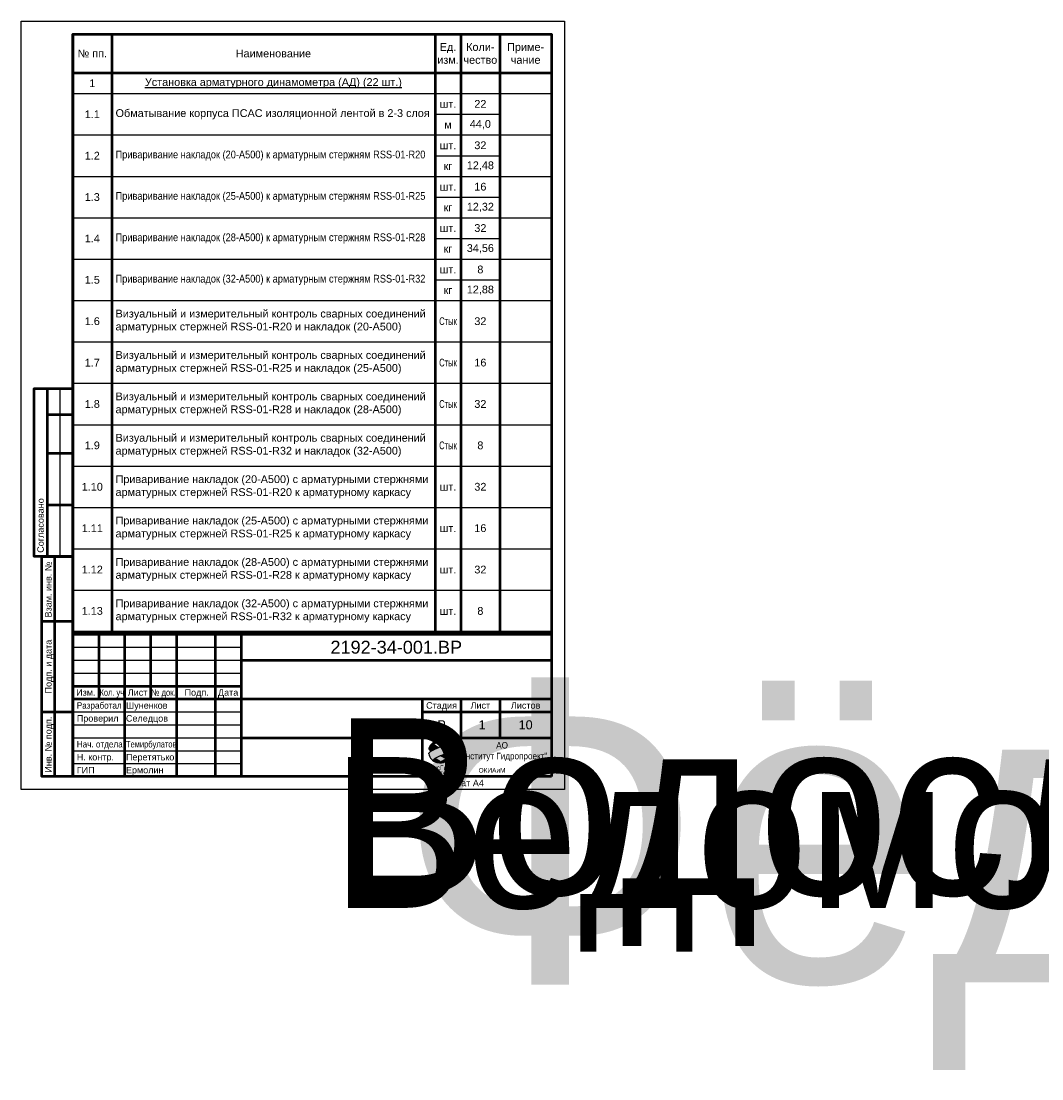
# Paper-space layout '1' of a CAD drawing. Header units: millimetres. Extents: x 45 to 4545, y -117 to 292.
# Tile 1 of 5: x 45 to 439, y -117 to 292. Entities that reach past the tile are written whole.
import ezdxf
from ezdxf.enums import TextEntityAlignment as Align

# ---------------------------------------------------------------- set-up
doc = ezdxf.new("R2018")
doc.units = ezdxf.units.MM
doc.layers.add('ГТО-2 Рамка и штамп', color=7, linetype='Continuous', lineweight=25)
doc.layers.add('ОКИАиМ_Рамка и штамп', color=7, linetype='Continuous', lineweight=25)
doc.styles.get("Standard").update_dxf_attribs({"font": 'arial.ttf'})
doc.styles.add('ГТО-2', font='arial.ttf')
doc.styles.add('ОКИАиМ', font='arial.ttf')
doc.styles.add('ОКИАиМ_Текст 5.0', font='arial.ttf', dxfattribs={"height": 5})

# ---------------------------------------------------------------- blocks, each defined once
blk = doc.blocks.new('*U1')
h = blk.add_hatch(color=0)
h.dxf.hatch_style = 1
h.set_gradient(color1=(91, 91, 91), color2=(132, 132, 132), rotation=255, centered=1, tint=0.77, name='SPHERICAL')
edge = h.paths.add_edge_path()
edge.add_spline(control_points=[(-44.68, 14.52), (-44.52, 14.63), (-44.28, 14.83), (-43.96, 15.1), (-43.86, 15.42), (-43.87, 15.63), (-43.87, 15.73)], knot_values=[0, 0, 0, 0, 0.238764, 0.362531, 0.500786, 0.618831, 0.618831, 0.618831, 0.618831], degree=3, periodic=0)
edge.add_arc((-48.14, 14.64), 4.4, 14.376, 58.6421)
edge.add_spline(control_points=[(-45.85, 18.4), (-45.83, 18.38), (-45.76, 18.32), (-45.67, 18.21), (-45.64, 18.05), (-45.67, 17.87), (-45.85, 17.68), (-46.05, 17.47), (-46.22, 17.35), (-46.3, 17.3)], knot_values=[2.888825, 2.888825, 2.888825, 2.888825, 2.919757, 2.999502, 3.045428, 3.111915, 3.214971, 3.340727, 3.463076, 3.463076, 3.463076, 3.463076], degree=3, periodic=0)
edge.add_spline(control_points=[(-46.3, 17.3), (-46.32, 17.29), (-46.6, 17.11), (-47.29, 16.78), (-48.33, 16.33), (-49.57, 15.83), (-50.67, 15.34), (-51.61, 14.83), (-52.13, 14.41), (-52.43, 14.07), (-52.45, 13.86), (-52.46, 13.8)], knot_values=[0, 0, 0, 0, 0.019822, 0.394594, 0.923578, 1.369298, 2.0067, 2.372421, 2.638248, 2.812217, 2.888825, 2.888825, 2.888825, 2.888825], degree=3, periodic=0)
edge.add_arc((-48.14, 14.64), 4.4, 190.9308, 238.4431)
edge.add_spline(control_points=[(-50.44, 10.88), (-50.48, 10.92), (-50.55, 10.99), (-50.63, 11.13), (-50.68, 11.27), (-50.63, 11.43), (-50.51, 11.6), (-50.3, 11.8), (-50.11, 11.94), (-50.01, 12.01)], knot_values=[2.980632, 2.980632, 2.980632, 2.980632, 3.041002, 3.099751, 3.166551, 3.219207, 3.286403, 3.413875, 3.565701, 3.565701, 3.565701, 3.565701], degree=3, periodic=0)
edge.add_spline(control_points=[(-50.01, 12.01), (-49.97, 12.04), (-49.74, 12.19), (-49.18, 12.5), (-48.46, 12.79), (-47.94, 12.99), (-47.77, 13.06)], knot_values=[1.990071, 1.990071, 1.990071, 1.990071, 2.049092, 2.317931, 2.757996, 2.980632, 2.980632, 2.980632, 2.980632], degree=3, periodic=0)
edge.add_spline(control_points=[(-47.77, 13.06), (-47.6, 13.13), (-46.95, 13.39), (-46.05, 13.8), (-45.17, 14.18), (-44.8, 14.42), (-44.68, 14.52)], knot_values=[0.618831, 0.618831, 0.618831, 0.618831, 0.839807, 1.462501, 1.80305, 1.990071, 1.990071, 1.990071, 1.990071], degree=3, periodic=0)
h = blk.add_hatch(color=253)
h.dxf.hatch_style = 1
edge = h.paths.add_edge_path()
edge.add_spline(control_points=[(-51.61, 14.8), (-51.37, 14.96), (-50.65, 15.35), (-49.62, 15.81), (-48.82, 16.13), (-48.53, 16.26)], knot_values=[0.542728, 0.542728, 0.542728, 0.542728, 0.882125, 1.519526, 1.907195, 1.907195, 1.907195, 1.907195], degree=3, periodic=0)
edge.add_spline(control_points=[(-48.53, 16.26), (-48.7, 16.33), (-49.14, 16.53), (-49.73, 16.9), (-50.23, 17.27), (-50.36, 17.53), (-50.39, 17.6)], knot_values=[0, 0, 0, 0, 0.221999, 0.585775, 0.841629, 0.936213, 0.936213, 0.936213, 0.936213], degree=3, periodic=0)
edge.add_spline(control_points=[(-50.39, 17.6), (-50.59, 17.5), (-51.08, 17.24), (-51.7, 16.85), (-52.07, 16.49), (-52.19, 16.36)], knot_values=[1.140506, 1.140506, 1.140506, 1.140506, 1.405798, 1.807913, 2.021517, 2.021517, 2.021517, 2.021517], degree=3, periodic=0)
edge.add_arc((-48.14, 14.64), 4.4, 156.9887, 164.0048)
edge.add_spline(control_points=[(-52.37, 15.85), (-52.37, 15.78), (-52.36, 15.6), (-52.18, 15.3), (-51.93, 15.02), (-51.7, 14.87), (-51.61, 14.8)], knot_values=[0, 0, 0, 0, 0.082837, 0.212878, 0.404624, 0.539297, 0.539297, 0.539297, 0.539297], degree=3, periodic=0)
h = blk.add_hatch(color=0)
h.dxf.hatch_style = 1
h.set_gradient(color1=(91, 91, 91), color2=(132, 132, 132), rotation=255, centered=1, tint=0.77, name='SPHERICAL')
edge = h.paths.add_edge_path()
edge.add_spline(control_points=[(-52.19, 16.36), (-52.07, 16.49), (-51.7, 16.85), (-50.93, 17.33), (-50.03, 17.79), (-49.23, 18.21), (-48.58, 18.5), (-48.22, 18.73), (-47.95, 18.89), (-47.93, 19), (-48.08, 19.04)], knot_values=[0, 0, 0, 0, 0.213604, 0.61572, 1.079906, 1.43897, 1.70231, 1.91437, 1.994316, 2.021517, 2.021517, 2.021517, 2.021517], degree=3, periodic=0)
edge.add_arc((-48.14, 14.64), 4.4, 89.1904, 156.9887)
h = blk.add_hatch(color=253)
h.dxf.hatch_style = 1
edge = h.paths.add_edge_path()
edge.add_spline(control_points=[(-46.3, 17.3), (-46.22, 17.35), (-46.05, 17.47), (-45.85, 17.68), (-45.67, 17.87), (-45.64, 18.05), (-45.67, 18.21), (-45.76, 18.32), (-45.83, 18.38), (-45.85, 18.4)], knot_values=[2.888825, 2.888825, 2.888825, 2.888825, 3.011174, 3.136929, 3.239985, 3.306472, 3.352399, 3.432144, 3.463076, 3.463076, 3.463076, 3.463076], degree=3, periodic=0)
edge.add_arc((-48.14, 14.64), 4.4, 58.6421, 89.1904)
edge.add_spline(control_points=[(-48.08, 19.04), (-47.93, 19), (-47.95, 18.89), (-48.12, 18.79), (-48.25, 18.71), (-48.32, 18.66)], knot_values=[0, 0, 0, 0, 0.027201, 0.107147, 0.2075, 0.2075, 0.2075, 0.2075], degree=3, periodic=0)
edge.add_spline(control_points=[(-48.32, 18.66), (-48.31, 18.62), (-48.28, 18.48), (-48.04, 18.31), (-47.73, 18.02), (-47.28, 17.81), (-46.8, 17.54), (-46.49, 17.39), (-46.3, 17.3)], knot_values=[0, 0, 0, 0, 0.056343, 0.162956, 0.331578, 0.576667, 0.750945, 0.99391, 0.99391, 0.99391, 0.99391], degree=3, periodic=0)
h = blk.add_hatch(color=0)
h.dxf.hatch_style = 1
h.set_gradient(color1=(91, 91, 91), color2=(132, 132, 132), rotation=255, centered=1, tint=0.77, name='SPHERICAL')
edge = h.paths.add_edge_path()
edge.add_spline(control_points=[(-43.95, 13.27), (-44.01, 13.12), (-44.28, 12.79), (-44.86, 12.29), (-45.73, 11.78), (-46.66, 11.35), (-47.49, 10.92), (-48.02, 10.66), (-48.35, 10.45), (-48.37, 10.29), (-48.32, 10.24), (-48.2, 10.23)], knot_values=[0, 0, 0, 0, 0.198981, 0.495509, 0.918849, 1.400505, 1.730922, 2.035478, 2.130149, 2.170885, 2.199802, 2.199802, 2.199802, 2.199802], degree=3, periodic=0)
edge.add_arc((-48.14, 14.64), 4.4, 269.1754, 341.9753)
h = blk.add_hatch(color=253)
h.dxf.hatch_style = 1
edge = h.paths.add_edge_path()
edge.add_spline(control_points=[(-45.9, 11.71), (-45.83, 11.75), (-45.45, 11.95), (-44.86, 12.29), (-44.28, 12.79), (-44.01, 13.12), (-43.95, 13.27)], knot_values=[1.187105, 1.187105, 1.187105, 1.187105, 1.280953, 1.704294, 2.000821, 2.199802, 2.199802, 2.199802, 2.199802], degree=3, periodic=0)
edge.add_spline(control_points=[(-43.95, 13.27), (-43.95, 13.27), (-43.92, 13.36), (-43.9, 13.56), (-44.02, 13.98), (-44.35, 14.28), (-44.6, 14.46), (-44.68, 14.52)], knot_values=[2.199802, 2.199802, 2.199802, 2.199802, 2.2552, 2.310599, 2.437942, 2.705267, 2.816541, 2.816541, 2.816541, 2.816541], degree=3, periodic=0)
edge.add_spline(control_points=[(-44.68, 14.52), (-44.8, 14.42), (-45.17, 14.18), (-46.05, 13.8), (-46.95, 13.39), (-47.6, 13.13), (-47.77, 13.06)], knot_values=[0.618831, 0.618831, 0.618831, 0.618831, 0.805852, 1.146401, 1.769095, 1.990071, 1.990071, 1.990071, 1.990071], degree=3, periodic=0)
edge.add_spline(control_points=[(-47.77, 13.06), (-47.57, 12.96), (-47.12, 12.76), (-46.56, 12.4), (-46.13, 12.07), (-45.96, 11.84), (-45.91, 11.73), (-45.9, 11.71)], knot_values=[0, 0, 0, 0, 0.268159, 0.592857, 0.794157, 0.917198, 0.936721, 0.936721, 0.936721, 0.936721], degree=3, periodic=0)
h = blk.add_hatch(color=253)
h.dxf.hatch_style = 1
edge = h.paths.add_edge_path()
edge.add_spline(control_points=[(-47.99, 10.67), (-48.03, 10.74), (-48.16, 10.97), (-48.63, 11.31), (-49.16, 11.6), (-49.66, 11.85), (-49.9, 11.96), (-50.01, 12.01)], knot_values=[0, 0, 0, 0, 0.100326, 0.309797, 0.675466, 0.836764, 0.984411, 0.984411, 0.984411, 0.984411], degree=3, periodic=0)
edge.add_spline(control_points=[(-50.01, 12.01), (-50.11, 11.94), (-50.3, 11.8), (-50.51, 11.6), (-50.63, 11.43), (-50.68, 11.27), (-50.63, 11.13), (-50.55, 10.99), (-50.48, 10.92), (-50.44, 10.88)], knot_values=[2.980632, 2.980632, 2.980632, 2.980632, 3.132458, 3.259931, 3.327126, 3.379782, 3.446582, 3.505331, 3.565701, 3.565701, 3.565701, 3.565701], degree=3, periodic=0)
edge.add_arc((-48.14, 14.64), 4.4, 238.4431, 252.8767)
edge.add_spline(control_points=[(-49.44, 10.43), (-49.2, 10.37), (-48.85, 10.29), (-48.49, 10.32), (-48.36, 10.33)], knot_values=[0.000135, 0.000135, 0.000135, 0.000135, 0.282831, 0.434908, 0.434908, 0.434908, 0.434908], degree=3, periodic=0)
edge.add_spline(control_points=[(-48.36, 10.33), (-48.36, 10.35), (-48.34, 10.46), (-48.19, 10.55), (-48.05, 10.63), (-47.99, 10.67)], knot_values=[0.048544, 0.048544, 0.048544, 0.048544, 0.069653, 0.164325, 0.249979, 0.249979, 0.249979, 0.249979], degree=3, periodic=0)
at = {"color": 0}
for start, end in [(14.376, 164.0048), (190.9308, 252.8767), (269.1754, 342.0918)]:
    blk.add_arc((-48.14, 14.64), 4.4, start, end, dxfattribs=at)
for points, knots in [([(-52.46, 13.8), (-52.45, 13.86), (-52.43, 14.07), (-52.13, 14.41), (-51.61, 14.83), (-50.67, 15.34), (-49.57, 15.83), (-48.33, 16.33), (-47.29, 16.78), (-46.51, 17.16), (-46.06, 17.46), (-45.85, 17.68), (-45.67, 17.87), (-45.64, 18.05), (-45.67, 18.21), (-45.76, 18.32), (-45.83, 18.38), (-45.85, 18.4)], [0, 0, 0, 0, 0.076608, 0.250577, 0.516404, 0.882125, 1.519526, 1.965246, 2.49423, 2.869003, 3.011174, 3.136929, 3.239985, 3.306472, 3.352399, 3.432144, 3.463076, 3.463076, 3.463076, 3.463076]), ([(-48.08, 19.04), (-47.93, 19), (-47.95, 18.89), (-48.22, 18.73), (-48.58, 18.5), (-49.23, 18.21), (-50.03, 17.79), (-50.93, 17.33), (-51.7, 16.85), (-52.07, 16.49), (-52.19, 16.36)], [0, 0, 0, 0, 0.027201, 0.107147, 0.319207, 0.582547, 0.941612, 1.405798, 1.807913, 2.021517, 2.021517, 2.021517, 2.021517]), ([(-48.32, 18.66), (-48.31, 18.62), (-48.28, 18.48), (-48.04, 18.31), (-47.73, 18.02), (-47.28, 17.81), (-46.8, 17.54), (-46.49, 17.39), (-46.3, 17.3)], [0, 0, 0, 0, 0.0563434, 0.1629565, 0.3315784, 0.5766671, 0.7509446, 0.9939098, 0.9939098, 0.9939098, 0.9939098]), ([(-43.87, 15.73), (-43.87, 15.63), (-43.86, 15.42), (-43.96, 15.1), (-44.4, 14.72), (-44.98, 14.26), (-46.05, 13.8), (-47.12, 13.31), (-48.29, 12.86), (-49.18, 12.5), (-49.85, 12.13), (-50.26, 11.83), (-50.51, 11.6), (-50.63, 11.43), (-50.68, 11.27), (-50.63, 11.13), (-50.55, 10.99), (-50.48, 10.92), (-50.44, 10.88)], [0, 0, 0, 0, 0.118045, 0.2563, 0.380068, 0.805852, 1.146401, 1.769095, 2.212707, 2.652772, 2.921611, 3.132458, 3.259931, 3.327126, 3.379782, 3.446582, 3.505331, 3.565701, 3.565701, 3.565701, 3.565701]), ([(-48.2, 10.23), (-48.32, 10.24), (-48.37, 10.29), (-48.35, 10.45), (-48.02, 10.66), (-47.49, 10.92), (-46.66, 11.35), (-45.73, 11.78), (-44.86, 12.29), (-44.28, 12.79), (-43.94, 13.19), (-43.9, 13.56), (-44.02, 13.98), (-44.35, 14.28), (-44.6, 14.46), (-44.68, 14.52)], [0, 0, 0, 0, 0.028917, 0.069653, 0.164325, 0.46888, 0.799298, 1.280953, 1.704294, 2.000821, 2.199802, 2.310599, 2.437942, 2.705267, 2.816541, 2.816541, 2.816541, 2.816541]), ([(-47.77, 13.06), (-47.57, 12.96), (-47.12, 12.76), (-46.56, 12.4), (-46.13, 12.07), (-45.96, 11.84), (-45.91, 11.73), (-45.9, 11.71)], [0, 0, 0, 0, 0.2681589, 0.5928571, 0.7941568, 0.9171976, 0.9367206, 0.9367206, 0.9367206, 0.9367206])]:
    blk.add_open_spline(points, degree=3, knots=knots, dxfattribs=at)
for points in [[(-50.39, 17.6), (-50.28, 17.4), (-49.81, 16.96), (-49.03, 16.49), (-48.53, 16.26)], [(-52.37, 15.85), (-52.35, 15.64), (-52.21, 15.35), (-51.88, 15), (-51.61, 14.8)], [(-50.01, 12.01), (-49.67, 11.86), (-49.31, 11.68), (-48.52, 11.22), (-48.12, 10.88), (-47.99, 10.66)], [(-48.36, 10.33), (-48.74, 10.32), (-49.44, 10.43)]]:
    blk.add_spline(points, degree=3, dxfattribs=at)
at = {"layer": 'ОКИАиМ_Рамка и штамп', "lineweight": 50}
for p, q in [((-200, 155), (-200, 90)), ((-200, 145), (-190, 145)), ((-200, 130), (-190, 130)), ((-200, 110), (-190, 110)), ((-197, 5), (-197, 90)), ((-202, 65), (-190, 65)), ((-180, 60), (-180, 35)), ((-170, 60), (-170, 5)), ((-160, 60), (-160, 35)), ((-150, 60), (-150, 5)), ((-135, 60), (-135, 5)), ((-125, 60), (-125, 5)), ((-125, 50), (-5, 50)), ((-190, 40), (-125, 40)), ((-190, 35), (-5, 35)), ((-55, 35), (-55, 5)), ((-40, 35), (-40, 20)), ((-25, 35), (-25, 20)), ((-202, 30), (-190, 30)), ((-55, 30), (-5, 30)), ((-125, 20), (-5, 20))]:
    blk.add_line(p, q, dxfattribs=at)
at = {"layer": 'ОКИАиМ_Рамка и штамп', "lineweight": 25}
for p, q in [((-195, 155), (-195, 90)), ((-190, 55), (-125, 55)), ((-190, 50), (-125, 50)), ((-190, 45), (-125, 45)), ((-190, 30), (-125, 30)), ((-190, 25), (-125, 25)), ((-190, 20), (-125, 20)), ((-190, 15), (-125, 15)), ((-190, 10), (-125, 10))]:
    blk.add_line(p, q, dxfattribs=at)
blk.add_lwpolyline([(0, 0), (-210, 0), (-210, 297), (0, 297)], close=True, dxfattribs=at)
at = {"layer": 'ОКИАиМ_Рамка и штамп', "lineweight": 50}
for points in [[(-5, 5), (-190, 5), (-190, 292), (-5, 292)], [(-190, 90), (-205, 90), (-205, 155), (-190, 155)], [(-190, 5), (-202, 5), (-202, 90), (-190, 90)], [(-5, 5), (-190, 5), (-190, 60), (-5, 60)]]:
    blk.add_lwpolyline(points, close=True, dxfattribs=at)
at = {"layer": 'ОКИАиМ_Рамка и штамп', "style": 'ОКИАиМ'}
for s, p in [('Согласовано', (-202.5, 91.5)), ('Взам. инв. №', (-199.5, 66.5)), ('Инв. № подп.', (-199.5, 6.5))]:
    blk.add_text(s, height=2.5, rotation=90, dxfattribs=at).set_placement(p, align=Align.MIDDLE_LEFT)
blk.add_text('Подп. и дата', height=2.5, rotation=90, dxfattribs=at).set_placement((-199.5, 47.5), align=Align.MIDDLE_CENTER)
for s, p in [('Изм.', (-188.74, 38.75)), ('Лист', (-168.79, 38.75)), ('Подп.', (-146.83, 38.75)), ('Дата', (-133.92, 38.75))]:
    blk.add_text(s, height=2.5, dxfattribs=at).set_placement(p, align=Align.TOP_LEFT)
for s, width, p in [('Кол. уч.', 0.75, (-179.68, 38.75)), ('№ док.', 0.85, (-159.76, 38.75))]:
    blk.add_text(s, height=2.5, dxfattribs=dict(at, width=width)).set_placement(p, align=Align.TOP_LEFT)
at = {"layer": 'ОКИАиМ_Рамка и штамп', "style": 'ОКИАиМ', "width": 0.9}
blk.add_text('Разработал', height=2.5, dxfattribs=at).set_placement((-188.5, 32.5), align=Align.MIDDLE_LEFT)
at = {"layer": 'ОКИАиМ_Рамка и штамп', "style": 'ОКИАиМ'}
for s, height, p in [('Стадия', 2.5, (-47.5, 32.5)), ('Лист', 2.5, (-32.5, 32.5)), ('Листов', 2.5, (-15, 32.5)), ('ОКИАиМ', 1.8, (-28, 7.4))]:
    blk.add_text(s, height=height, dxfattribs=at).set_placement(p, align=Align.MIDDLE_CENTER)
for s, height, p in [('Н. контр.', 2.5, (-188.5, 12.5)), ('РусГидро', 1.8, (-52.3, 8.4)), ('Институт Гидропроект', 1, (-54, 6.5))]:
    blk.add_text(s, height=height, dxfattribs=at).set_placement(p, align=Align.MIDDLE_LEFT)
at = {"layer": 'ОКИАиМ_Рамка и штамп', "insert": (-24.1, 14.63), "char_height": 2.5, "width": 34.745, "attachment_point": 5, "style": 'ОКИАиМ'}
blk.add_mtext('{\\W0.9;АО\\P"Институт Гидропроект"}', dxfattribs=at)
at = {"layer": 'ОКИАиМ_Рамка и штамп', "style": 'ОКИАиМ', "flags": 8}
for tag, p in [('ИНВНОМЕРВЗАМЕН3', (-193.5, 66.5)), ('ИНВНОМЕР3', (-193.5, 6.5))]:
    blk.add_attdef(tag, text='', height=2.5, rotation=90, dxfattribs=at).set_placement(p, align=Align.MIDDLE_LEFT)
at = {"layer": 'ОКИАиМ_Рамка и штамп'}
for tag, height, style, p in [('ОБОЗНАЧЕНИЕ3.1', 5, 'ОКИАиМ_Текст 5.0', (-65, 55)), ('СТАДИЯ3', 3.5, 'ОКИАиМ', (-47.5, 25)), ('ЛИСТ3', 3.5, 'ОКИАиМ', (-32.5, 25)), ('ЛИСТОВ3', 3.5, 'ОКИАиМ', (-15, 25))]:
    blk.add_attdef(tag, text='', height=height, dxfattribs=dict(at, style=style)).set_placement(p, align=Align.MIDDLE_CENTER)
at = {"layer": 'ОКИАиМ_Рамка и штамп', "lineweight": 30, "flags": 104}
for tag, height, p in [('НАИМЕНОВАНИЕ3.1', 5, (-65, 42.5)), ('НАИМЕНОВАНИЕ3.2', 3, (-90, 27.5)), ('НАИМЕНОВАНИЕ3.3', 3, (-90, 12.5))]:
    blk.add_attdef(tag, text='', height=height, dxfattribs=at).set_placement(p, align=Align.MIDDLE_CENTER)
at = {"layer": 'ОКИАиМ_Рамка и штамп', "style": 'ОКИАиМ'}
for tag, p in [('ФИО3.1', (-169.5, 32.5)), ('ДОЛЖНОСТЬ3.1', (-188.5, 27.5)), ('ФИО3.2', (-169.5, 27.5)), ('ДОЛЖНОСТЬ3.2', (-188.5, 22.5)), ('ФИО3.3', (-169.5, 22.5)), ('ДОЛЖНОСТЬ3.3', (-188.5, 17.5)), ('ФИО3.4', (-169.5, 17.5)), ('ФИО3.5', (-169.5, 12.5)), ('ДОЛЖНОСТЬ3.4', (-188.5, 7.5)), ('ФИО3.6', (-169.5, 7.5))]:
    blk.add_attdef(tag, text='', height=2.5, dxfattribs=at).set_placement(p, align=Align.MIDDLE_LEFT)
at = {"layer": 'ОКИАиМ_Рамка и штамп', "style": 'ОКИАиМ', "flags": 2}
blk.add_attdef('2026', text='', height=1.8, dxfattribs=at).set_placement((-12, 7.4), align=Align.MIDDLE_CENTER)
at = {"layer": 'ОКИАиМ_Рамка и штамп', "style": 'ОКИАиМ'}
blk.add_attdef('ФОРМАТ3', text='', height=2.5, dxfattribs=at).set_placement((-40, 3.75), align=Align.TOP_CENTER)
blk = doc.blocks.new('*T2')
at = {"color": 0, "linetype": 'ByBlock', "lineweight": -2, "ltscale": 100, "transparency": 16777216}
for p, q in [((0, 0), (185, 0)), ((140, -23), (165, -23)), ((140, -31), (150, -31)), ((0, -39), (15, -39)), ((140, -47), (150, -47)), ((0, -55), (15, -55)), ((140, -63), (150, -63)), ((15, -71), (140, -71)), ((140, -79), (150, -79)), ((15, -87), (140, -87)), ((140, -95), (150, -95)), ((15, -103), (150, -103)), ((15, -119), (140, -119)), ((15, -135), (140, -135)), ((15, -151), (140, -151)), ((15, -167), (140, -167)), ((15, -183), (140, -183)), ((15, -199), (140, -199)), ((15, -215), (140, -215))]:
    blk.add_line(p, q, dxfattribs=at)
at = {"color": 0, "lineweight": 50, "ltscale": 100, "transparency": 16777216}
for p, q in [((0, 0), (0, -15)), ((15, 0), (15, -15)), ((140, 0), (140, -15)), ((150, 0), (150, -15)), ((165, 0), (165, -15)), ((185, 0), (185, -15)), ((140, -15), (185, -15)), ((165, -15), (165, -23)), ((185, -15), (185, -231)), ((150, -23), (150, -231)), ((165, -39), (165, -231)), ((0, -231), (185, -231))]:
    blk.add_line(p, q, dxfattribs=at)
at = {"color": 0, "linetype": 'ByBlock', "lineweight": 50, "ltscale": 100, "transparency": 16777216}
for p, q in [((0, -15), (140, -15)), ((0, -15), (0, -231)), ((15, -15), (15, -231)), ((140, -15), (140, -231)), ((150, -15), (150, -23)), ((165, -23), (165, -39))]:
    blk.add_line(p, q, dxfattribs=at)
at = {"color": 0, "linetype": 'ByBlock', "lineweight": 25, "ltscale": 100, "transparency": 16777216}
for p, q in [((0, -23), (140, -23)), ((140, -39), (150, -39)), ((140, -55), (150, -55)), ((140, -71), (150, -71)), ((140, -87), (150, -87))]:
    blk.add_line(p, q, dxfattribs=at)
at = {"color": 0, "ltscale": 100, "transparency": 16777216}
for p, q in [((165, -23), (185, -23)), ((150, -31), (165, -31)), ((15, -39), (140, -39)), ((150, -39), (185, -39)), ((15, -55), (140, -55)), ((150, -55), (185, -55)), ((150, -71), (185, -71)), ((165, -87), (185, -87)), ((165, -103), (185, -103)), ((165, -119), (185, -119)), ((165, -135), (185, -135)), ((165, -151), (185, -151)), ((165, -167), (185, -167)), ((165, -183), (185, -183)), ((165, -199), (185, -199)), ((165, -215), (185, -215))]:
    blk.add_line(p, q, dxfattribs=at)
at = {"color": 0, "lineweight": 25, "ltscale": 100, "transparency": 16777216}
for p, q in [((150, -47), (165, -47)), ((150, -63), (165, -63)), ((0, -71), (15, -71)), ((150, -79), (165, -79)), ((0, -87), (15, -87)), ((150, -87), (165, -87)), ((150, -95), (165, -95)), ((0, -103), (15, -103)), ((150, -103), (165, -103)), ((0, -119), (15, -119)), ((140, -119), (165, -119)), ((0, -135), (15, -135)), ((140, -135), (165, -135)), ((0, -151), (15, -151)), ((140, -151), (165, -151)), ((0, -167), (15, -167)), ((140, -167), (165, -167)), ((0, -183), (15, -183)), ((140, -183), (165, -183)), ((0, -199), (15, -199)), ((140, -199), (165, -199)), ((0, -215), (15, -215)), ((140, -215), (165, -215))]:
    blk.add_line(p, q, dxfattribs=at)
at = {"color": 0, "ltscale": 100, "transparency": 16777216, "char_height": 3, "style": 'ГТО-2'}
for s, insert, width, attachment_point in [('Ед.\\Pизм.', (145, -7.5), 10, 5), ('Коли-\\Pчество', (157.5, -7.5), 15, 5), ('Приме-\\Pчание', (175, -7.5), 17, 5), ('№ пп.', (7.5, -7.5), 12, 5), ('Наименование', (77.5, -7.5), 122, 5), ('1', (7.5, -19), 12, 5), ('{\\LУстановка арматурного динамометра (АД) (22 шт.)}', (77.5, -19), 122, 5), ('{\\C7;Обматывание корпуса ПСАС изоляционной лентой в 2-3 слоя}', (16.5, -31), 122, 4), ('\\A1;шт.', (145, -27), 7, 5), ('22   ', (157.5, -27), 12, 5), ('1.1', (7.5, -31), 12, 5), ('\\A1;м', (145, -35), 7, 5), ('44,0', (157.5, -35), 12, 5), ('\\A1;шт. ', (145, -43), 7, 5), ('32 ', (157.5, -43), 12, 5), ('1.2', (7.5, -47), 12, 5), ('{\\W0.85;Приваривание накладок (20-А500) к арматурным стержням RSS-01-R20}', (16.5, -47), 122, 4), ('12,48', (157.5, -51), 12, 5), ('\\A1;кг', (145, -51), 7, 5), ('16', (157.5, -59), 12, 5), ('1.3', (7.5, -63), 12, 5), ('{\\W0.85;Приваривание накладок (25-А500) к арматурным стержням RSS-01-R25}', (16.5, -63), 122, 4), ('\\A1;шт. ', (145, -59), 7, 5), ('12,32', (157.5, -67), 12, 5), ('\\A1;кг', (145, -67), 7, 5), ('32 ', (157.5, -75), 12, 5), ('1.4', (7.5, -79), 12, 5), ('{\\W0.85;Приваривание накладок (28-А500) к арматурным стержням RSS-01-R28}', (16.5, -79), 122, 4), ('\\A1;шт. ', (145, -75), 7, 5), ('34,56', (157.5, -83), 12, 5), ('\\A1;кг', (145, -83), 7, 5), ('8', (157.5, -91), 12, 5), ('1.5', (7.5, -95), 12, 5), ('{\\W0.85;Приваривание накладок (32-А500) к арматурным стержням RSS-01-R32}', (16.5, -95), 122, 4), ('\\A1;шт. ', (145, -91), 7, 5), ('12,88', (157.5, -99), 12, 5), ('\\A1;кг', (145, -99), 7, 5), ('Визуальный и измерительный контроль сварных соединений арматурных стержней RSS-01-R20 и накладок (20-А500)', (16.5, -111), 122, 4), ('1.6', (7.5, -111), 12, 5), ('{\\W0.7;Стык}', (145, -111), 7, 5), ('32', (157.5, -111), 12, 5), ('Визуальный и измерительный контроль сварных соединений арматурных стержней RSS-01-R25 и накладок (25-А500)', (16.5, -127), 122, 4), ('1.7', (7.5, -127), 12, 5), ('{\\W0.7;Стык}', (145, -127), 7, 5), ('16', (157.5, -127), 12, 5), ('Визуальный и измерительный контроль сварных соединений арматурных стержней RSS-01-R28 и накладок (28-А500)', (16.5, -143), 122, 4), ('1.8', (7.5, -143), 12, 5), ('{\\W0.7;Стык}', (145, -143), 7, 5), ('32', (157.5, -143), 12, 5), ('Визуальный и измерительный контроль сварных соединений арматурных стержней RSS-01-R32 и накладок (32-А500)', (16.5, -159), 122, 4), ('1.9', (7.5, -159), 12, 5), ('{\\W0.7;Стык}', (145, -159), 7, 5), ('8', (157.5, -159), 12, 5), ('Приваривание накладок (20-А500) с арматурными стержнями арматурных стержней RSS-01-R20 к арматурному каркасу ', (16.5, -175), 122, 4), ('1.10', (7.5, -175), 12, 5), ('шт.', (145, -175), 7, 5), ('32', (157.5, -175), 12, 5), ('Приваривание накладок (25-А500) с арматурными стержнями арматурных стержней RSS-01-R25 к арматурному каркасу ', (16.5, -191), 122, 4), ('1.11', (7.5, -191), 12, 5), ('шт.', (145, -191), 7, 5), ('16', (157.5, -191), 12, 5), ('Приваривание накладок (28-А500) с арматурными стержнями арматурных стержней RSS-01-R28 к арматурному каркасу ', (16.5, -207), 122, 4), ('1.12', (7.5, -207), 12, 5), ('шт.', (145, -207), 7, 5), ('32', (157.5, -207), 12, 5), ('Приваривание накладок (32-А500) с арматурными стержнями арматурных стержней RSS-01-R32 к арматурному каркасу ', (16.5, -223), 122, 4), ('1.13', (7.5, -223), 12, 5), ('шт.', (145, -223), 7, 5), ('8', (157.5, -223), 12, 5)]:
    blk.add_mtext(s, dxfattribs=dict(at, insert=insert, width=width, attachment_point=attachment_point))

psp = doc.layouts.new('1')

# ---------------------------------------------------------------- block references
psp.add_blockref('*T2', (64.63, 287.1))
at = {"layer": 'ГТО-2 Рамка и штамп'}
ref = psp.add_blockref('*U1', (254.63, -4.9), dxfattribs=at)
ref.add_attrib('ФОРМАТ3', 'Формат А4', dxfattribs={"layer": 'ОКИАиМ_Рамка и штамп', "height": 2.5, "style": 'ОКИАиМ'}).set_placement((214.63, -1.15), align=Align.TOP_CENTER)
ref.add_attrib('ОБОЗНАЧЕНИЕ3.1', '2192-34-001.ВР', dxfattribs={"layer": 'ОКИАиМ_Рамка и штамп', "height": 5, "style": 'ОКИАиМ_Текст 5.0'}).set_placement((189.63, 50.1), align=Align.MIDDLE_CENTER)
ref.add_attrib('ФИО3.1', 'Шуненков', dxfattribs={"layer": 'ОКИАиМ_Рамка и штамп', "height": 2.5, "style": 'ОКИАиМ'}).set_placement((85.13, 27.6), align=Align.MIDDLE_LEFT)
ref.add_attrib('ДОЛЖНОСТЬ3.1', 'Проверил', dxfattribs={"layer": 'ОКИАиМ_Рамка и штамп', "height": 2.5, "style": 'ОКИАиМ'}).set_placement((66.13, 22.6), align=Align.MIDDLE_LEFT)
ref.add_attrib('ФИО3.2', 'Селедцов', dxfattribs={"layer": 'ОКИАиМ_Рамка и штамп', "height": 2.5, "style": 'ОКИАиМ'}).set_placement((85.13, 22.6), align=Align.MIDDLE_LEFT)
ref.add_attrib('ДОЛЖНОСТЬ3.3', 'Нач. отдела', dxfattribs={"layer": 'ОКИАиМ_Рамка и штамп', "height": 2.5, "style": 'ОКИАиМ', "width": 0.9}).set_placement((66.13, 12.6), align=Align.MIDDLE_LEFT)
ref.add_attrib('ФИО3.4', 'Темирбулатов', dxfattribs={"layer": 'ОКИАиМ_Рамка и штамп', "height": 2.5, "style": 'ОКИАиМ', "width": 0.8}).set_placement((85.13, 12.6), align=Align.MIDDLE_LEFT)
ref.add_attrib('ФИО3.5', 'Перетятько', dxfattribs={"layer": 'ОКИАиМ_Рамка и штамп', "height": 2.5, "style": 'ОКИАиМ'}).set_placement((85.13, 7.6), align=Align.MIDDLE_LEFT)
ref.add_attrib('ДОЛЖНОСТЬ3.4', 'ГИП', dxfattribs={"layer": 'ОКИАиМ_Рамка и штамп', "height": 2.5, "style": 'ОКИАиМ'}).set_placement((66.13, 2.6), align=Align.MIDDLE_LEFT)
ref.add_attrib('ФИО3.6', 'Ермолин', dxfattribs={"layer": 'ОКИАиМ_Рамка и штамп', "height": 2.5, "style": 'ОКИАиМ'}).set_placement((85.13, 2.6), align=Align.MIDDLE_LEFT)
lines = psp.add_mtext('Фёдоровский подпорный гидроузел', dxfattribs={"layer": 'ОКИАиМ_Рамка и штамп', "insert": (189.63, 37.6), "char_height": 117, "attachment_point": 1})
ref.add_attrib('НАИМЕНОВАНИЕ3.1', '', (189.63, 37.6)).embed_mtext(lines)
lines = psp.add_mtext('Водосливная плотина. Оси 1-8. {\\W0.95;\\C7;Рыбопропускной шлюз. Секции 2, 3.} Размещение и установка КИА', dxfattribs={"layer": 'ОКИАиМ_Рамка и штамп', "insert": (164.63, 22.6), "char_height": 68.22671, "attachment_point": 1})
ref.add_attrib('НАИМЕНОВАНИЕ3.2', '', (164.63, 22.6)).embed_mtext(lines)
lines = psp.add_mtext('Ведомость основных объёмов работ', dxfattribs={"layer": 'ОКИАиМ_Рамка и штамп', "insert": (164.63, 7.6), "char_height": 58.2857, "attachment_point": 1})
ref.add_attrib('НАИМЕНОВАНИЕ3.3', '', (164.63, 7.6)).embed_mtext(lines)
ref.add_attrib('СТАДИЯ3', 'Р', dxfattribs={"layer": 'ОКИАиМ_Рамка и штамп', "height": 3.5, "style": 'ОКИАиМ'}).set_placement((207.13, 20.1), align=Align.MIDDLE_CENTER)
ref.add_attrib('ЛИСТ3', ' 1', dxfattribs={"layer": 'ОКИАиМ_Рамка и штамп', "height": 3.5, "style": 'ОКИАиМ'}).set_placement((222.13, 20.1), align=Align.MIDDLE_CENTER)
ref.add_attrib('ЛИСТОВ3', '10', dxfattribs={"layer": 'ОКИАиМ_Рамка и штамп', "height": 3.5, "style": 'ОКИАиМ'}).set_placement((239.63, 20.1), align=Align.MIDDLE_CENTER)

doc.saveas('drawing.dxf')
